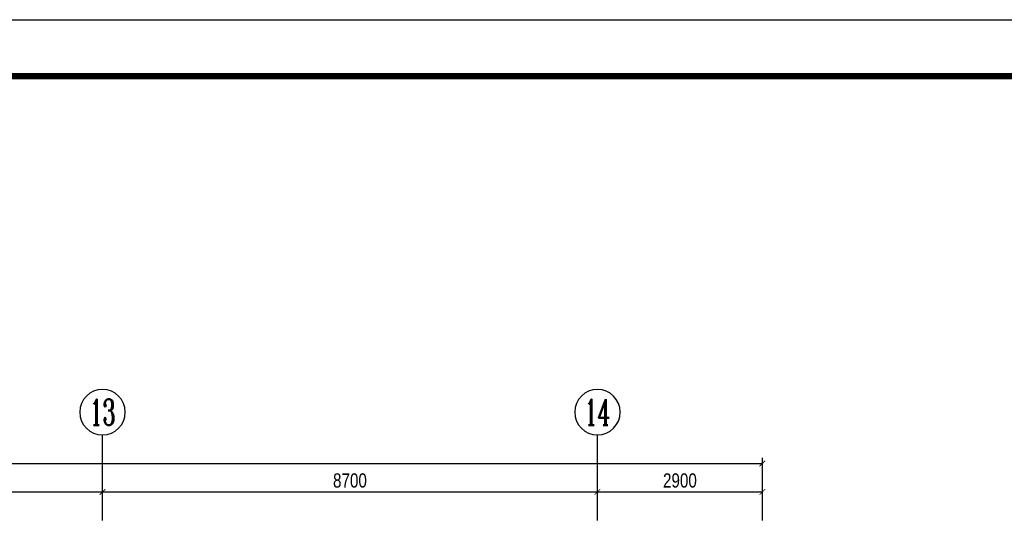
# Model space of a CAD drawing. Header units: millimetres. Extents: x -539149 to -534375, y 505028 to 505469.
# Tile 47 of 135: x -537051 to -536878, y 505369 to 505459. Entities that reach past the tile are written whole.
import ezdxf
from ezdxf.enums import TextEntityAlignment as Align

# ---------------------------------------------------------------- set-up
doc = ezdxf.new("R2010")
doc.units = ezdxf.units.MM
doc.header["$LTSCALE"] = 10
for name, color, linetype in [('A-建筑-窗户', 4, 'Continuous'), ('A-建筑-轴号', 3, 'Continuous'), ('A2图框$0$E-图框', 100, 'Continuous'), ('AXIS_TEXT', 50, 'Continuous'), ('B-平面-尺寸', 8, 'Continuous')]:
    doc.layers.add(name, color=color, linetype=linetype)
doc.layers.add('A-批量打印图层', color=251, linetype='Continuous', plot=False)
doc.layers.add('A2图框$0$图框外线', color=1, linetype='Continuous', plot=False)
doc.styles.add('_TCH_AXIS', font='COMPLEX', dxfattribs={"bigfont": 'GBCBIG'})
doc.styles.add('CCD_DIM', font='txt', dxfattribs={"width": 0.8})
doc.styles.add('COMPLEX', font='COMPLEX')
doc.dimstyles.new('1-1', dxfattribs={"dimscale": 0, "dimtxt": 2.5, "dimasz": 1, "dimexe": 1, "dimexo": 1, "dimgap": 0.75, "dimtad": 1, "dimdec": 0, "dimrnd": 0.005, "dimzin": 0, "dimdsep": 46, "dimtxsty": 'CCD_DIM', "dimblk": 'ARCHTICK', "dimcen": 0.13, "dimclrd": 44, "dimclre": 44, "dimclrt": 50, "dimadec": 0, "dimazin": 0, "dimtfac": 1, "dimtdec": 0, "dimtix": 1, "dimtmove": 2, "dimatfit": 3, "dimldrblk": 'HBA_Leader_Dot', "dimfxl": 5, "dimfxlon": 1, "dimtvp": 1, "dimtolj": 1, "dimtzin": 0, "dimarcsym": 0})

# ---------------------------------------------------------------- blocks, each defined once
blk = doc.blocks.new('_ArchTick')
at = {"color": 0, "linetype": 'ByBlock', "const_width": 0.15}
blk.add_lwpolyline([(-0.5, -0.5), (0.5, 0.5)], dxfattribs=at)
blk = doc.blocks.new('HBA_Leader_Dot')
at = {"color": 0, "linetype": 'ByBlock'}
blk.add_line((-5, 0), (-10, 0), dxfattribs=at)
at = {"color": 0, "linetype": 'ByBlock', "const_width": 5}
blk.add_lwpolyline([(-2.5, 0, 1), (2.5, 0, 1)], format="xyb", close=True, dxfattribs=at)
blk = doc.blocks.new('_AXISO')
blk.add_circle((0, 0), 0.5)
at = {"layer": 'AXIS_TEXT', "style": 'COMPLEX', "width": 1.041667}
blk.add_attdef('A', text='', height=0.56, dxfattribs=at).set_placement((-0.25, -0.28), (0.25, -0.28), align=Align.FIT)
blk = doc.blocks.new('A2图框')
at = {"layer": 'A2图框$0$E-图框', "color": 4, "const_width": 1.13}
blk.add_lwpolyline([(-363.4, 295.3), (209.38, 295.3), (209.38, -104.9), (-363.4, -104.9)], close=True, dxfattribs=at)
at = {"layer": 'A2图框$0$图框外线', "color": 1}
blk.add_lwpolyline([(-374.72, 305.2), (219.28, 305.2), (219.28, -114.8), (-374.72, -114.8)], close=True, dxfattribs=at)
blk.add_lwpolyline([(-374.72, 305.2), (219.28, 305.2), (219.28, -114.8), (-374.72, -114.8)], close=True, dxfattribs=at)
blk.add_lwpolyline([(-374.72, 305.2), (219.28, 305.2), (219.28, -114.8), (-374.72, -114.8)], close=True, dxfattribs=at)

msp = doc.modelspace()

# ---------------------------------------------------------------- linework, layer by layer
at = {"layer": 'A-建筑-轴号', "ltscale": 0.01}
for p, q in [((-537036.273, 505370.599, 0.069), (-537036.273, 505385.599, 0.069)), ((-536949.273, 505370.599, 0.069), (-536949.273, 505385.599, 0.069))]:
    msp.add_line(p, q, dxfattribs=at)
at = {"layer": 'A-批量打印图层'}
msp.add_lwpolyline([(-537355.961, 505458.51), (-536761.961, 505458.51), (-536761.961, 505038.51), (-537355.961, 505038.51)], close=True, dxfattribs=at)

# ---------------------------------------------------------------- block references
at = {"layer": 'A-建筑-窗户', "ltscale": 0.5}
msp.add_blockref('A2图框', (-536981.245, 505153.313), dxfattribs=at)
at = {"layer": 'A-建筑-轴号', "ltscale": 0.01}
ref = msp.add_blockref('_AXISO', (-537036.273, 505389.599, 0.069), dxfattribs=dict(at, xscale=-8, yscale=8, zscale=8, rotation=180))
ref.add_attrib('A', '13', dxfattribs={"layer": 'AXIS_TEXT', "height": 4.5255, "style": '_TCH_AXIS', "width": 0.724138}).set_placement((-537038.536, 505387.336, 0.069), (-537034.01, 505387.336, 0.069), align=Align.FIT)
ref = msp.add_blockref('_AXISO', (-536949.273, 505389.599, 0.069), dxfattribs=dict(at, xscale=-8, yscale=8, zscale=8, rotation=180))
ref.add_attrib('A', '14', dxfattribs={"layer": 'AXIS_TEXT', "height": 4.5255, "style": '_TCH_AXIS', "width": 0.677419}).set_placement((-536951.536, 505387.336, 0.069), (-536947.01, 505387.336, 0.069), align=Align.FIT)

# ---------------------------------------------------------------- dimensions: what is measured, and where the dimension line sits
at = {"layer": 'B-平面-尺寸', "ltscale": 0.01}
msp.add_linear_dim(base=(-536920.273, 505380.599, 0.069), p1=(-537279.273, 505370.199, 0.069), p2=(-536920.273, 505370.199, 0.069), dimstyle='1-1', override={"dimscale": 1, "dimlfac": 100}, dxfattribs=at).render()
for p1, p2 in [((-537123.273, 505365.599, 0.069), (-537036.273, 505365.599, 0.069)), ((-537036.273, 505365.599, 0.069), (-536949.273, 505365.599, 0.069)), ((-536949.273, 505365.599, 0.069), (-536920.273, 505365.599, 0.069))]:
    msp.add_aligned_dim(p1=p1, p2=p2, distance=10, dimstyle='1-1', override={"dimscale": 1, "dimlfac": 100}, dxfattribs=at).render()

doc.saveas('drawing.dxf')
